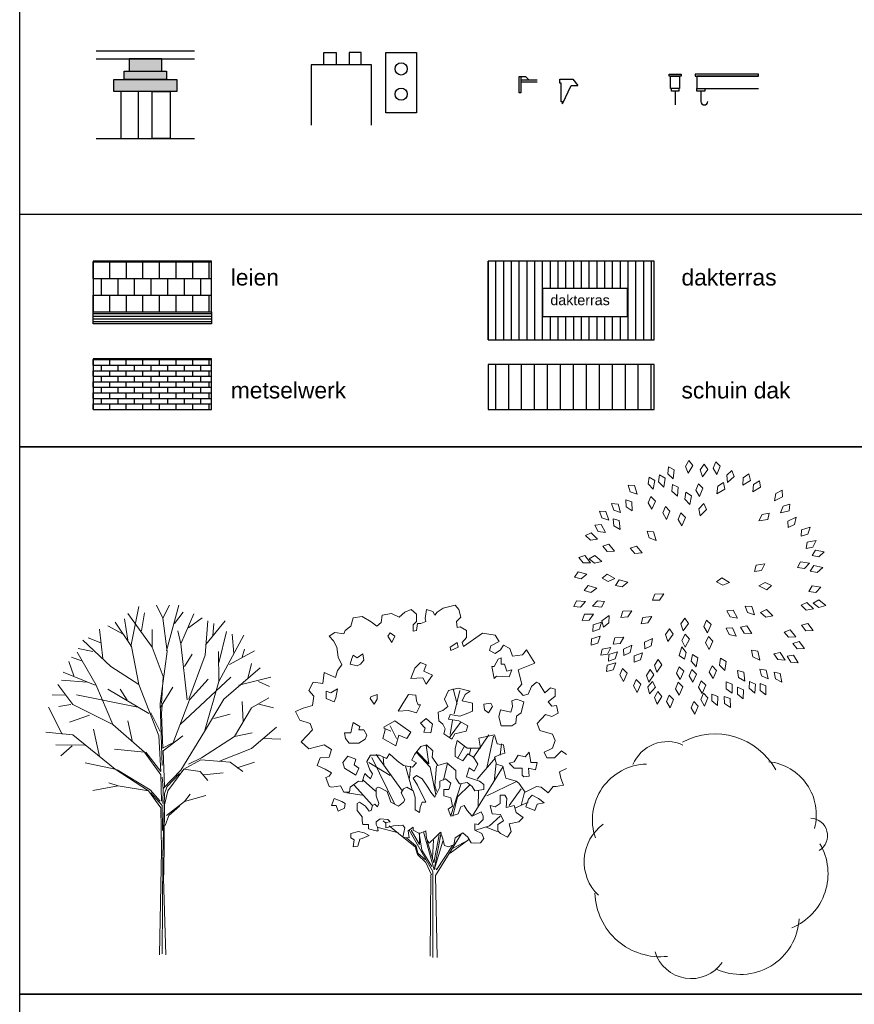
# Model space of a CAD drawing. Header units: millimetres. Extents: x 0 to 10560344, y -63228 to 177747.
# Tile 87 of 126: x 102467 to 112690, y -12358 to -303. Entities that reach past the tile are written whole.
import ezdxf

# ---------------------------------------------------------------- set-up
doc = ezdxf.new("R2010")
doc.units = ezdxf.units.MM
doc.linetypes.add('ACAD_ISO10W100', pattern=[18, 12, -3, 0, -3])
for name, color, linetype in [('00-aanzicht algemeen', 11, 'Continuous'), ('00-aanzicht algemeen dik', 1, 'Continuous'), ('00-arcering', 11, 'Continuous'), ('21-wanden - constructief', 2, 'Continuous'), ('23-vloeren en daken', 7, 'Continuous'), ('Z00-tekst', 11, 'Continuous')]:
    doc.layers.add(name, color=color, linetype=linetype)
doc.layers.add('00-hulplijnen', color=2, linetype='Continuous', plot=False)
doc.layers.add('Z00-kader', color=2, linetype='Continuous', plot=False)
doc.layers.add('008', color=8, linetype='Continuous', lineweight=9)
doc.styles.add('01_50', font='swiss.ttf', dxfattribs={"height": 110})
doc.styles.add('03_50', font='swiss.ttf', dxfattribs={"height": 200})

# ---------------------------------------------------------------- blocks, each defined once
blk = doc.blocks.new('*U247')
at = {"layer": '008'}
for p, q in [((-464, 4170), (-395, 4229)), ((-395, 4229), (-318, 4263)), ((-318, 4263), (-250, 4203)), ((-146, 4152), (-128, 4263)), ((-128, 4263), (-53, 4238)), ((-53, 4238), (-26, 4194)), ((-26, 4194), (0, 4229)), ((0, 4229), (77, 4280)), ((77, 4280), (222, 4315)), ((222, 4315), (266, 4263)), ((266, 4263), (292, 4170)), ((-1055, 4057), (-1029, 4161)), ((-1029, 4161), (-918, 4178)), ((-918, 4178), (-807, 4110)), ((-807, 4110), (-738, 4057)), ((-738, 4057), (-686, 4101)), ((-686, 4101), (-670, 4194)), ((-670, 4194), (-557, 4212)), ((-557, 4212), (-464, 4170)), ((-250, 4117), (-292, 4075)), ((-250, 4203), (-250, 4117)), ((-197, 4092), (-137, 4117)), ((-137, 4117), (-146, 4152)), ((292, 4170), (239, 4117)), ((239, 4117), (248, 4041)), ((-1321, 3937), (-1252, 3980)), ((-1252, 3980), (-1141, 3964)), ((-1141, 3964), (-1124, 4006)), ((-1124, 4006), (-1055, 4057)), ((-292, 4075), (-292, 3997)), ((-292, 3997), (-250, 4006)), ((-250, 4006), (-241, 4092)), ((-241, 4092), (-197, 4092)), ((248, 4041), (283, 4048)), ((283, 4048), (360, 4006)), ((360, 4006), (360, 3920)), ((-1270, 3878), (-1321, 3937)), ((-1226, 3800), (-1270, 3878)), ((-575, 3976), (-604, 3937)), ((-604, 3937), (-555, 3859)), ((-516, 3937), (-575, 3976)), ((-555, 3859), (-516, 3937)), ((219, 3839), (248, 3859)), ((248, 3859), (258, 3800)), ((360, 3920), (308, 3860)), ((308, 3860), (325, 3809)), ((325, 3809), (556, 3972)), ((556, 3972), (711, 3946)), ((762, 3870), (660, 3818)), ((711, 3946), (762, 3870)), ((-1210, 3680), (-1226, 3800)), ((160, 3800), (219, 3839)), ((170, 3761), (160, 3800)), ((258, 3800), (170, 3761)), ((660, 3818), (642, 3758)), ((642, 3758), (711, 3724)), ((711, 3724), (779, 3767)), ((779, 3767), (813, 3826)), ((813, 3826), (890, 3784)), ((890, 3784), (925, 3689)), ((1045, 3707), (1096, 3767)), ((1096, 3767), (1200, 3603)), ((-1166, 3586), (-1210, 3680)), ((-1045, 3663), (-1065, 3594)), ((-1026, 3702), (-1045, 3663)), ((-977, 3672), (-1026, 3702)), ((-908, 3721), (-977, 3672)), ((-937, 3594), (-898, 3643)), ((-898, 3643), (-908, 3721)), ((699, 3565), (748, 3653)), ((748, 3653), (787, 3672)), ((787, 3672), (787, 3594)), ((925, 3689), (1045, 3707)), ((-1243, 3431), (-1219, 3517)), ((-1219, 3517), (-1166, 3586)), ((-1065, 3594), (-977, 3574)), ((-977, 3574), (-937, 3594)), ((-320, 3418), (-271, 3545)), ((-271, 3545), (-202, 3614)), ((-202, 3614), (-134, 3584)), ((-134, 3584), (-163, 3506)), ((-163, 3506), (-55, 3457)), ((699, 3418), (670, 3565)), ((670, 3565), (699, 3565)), ((787, 3594), (826, 3594)), ((826, 3594), (856, 3506)), ((856, 3506), (915, 3525)), ((915, 3525), (885, 3437)), ((1200, 3603), (995, 3524)), ((995, 3524), (1038, 3346)), ((-1398, 3355), (-1381, 3492)), ((-1381, 3492), (-1243, 3431)), ((-173, 3427), (-320, 3418)), ((-134, 3349), (-173, 3427)), ((-55, 3457), (-134, 3349)), ((728, 3447), (699, 3418)), ((885, 3437), (728, 3447)), ((-1570, 3269), (-1518, 3371)), ((-1509, 3200), (-1570, 3269)), ((-1518, 3371), (-1398, 3355)), ((-1359, 3173), (-1359, 3261)), ((-1359, 3261), (-1300, 3241)), ((-1300, 3241), (-1221, 3290)), ((-1221, 3290), (-1241, 3182)), ((91, 3163), (140, 3271)), ((140, 3271), (258, 3300)), ((248, 3104), (199, 3290)), ((209, 2986), (278, 3271)), ((258, 3300), (405, 3261)), ((405, 3261), (346, 3222)), ((1038, 3346), (985, 3286)), ((985, 3286), (1054, 3209)), ((1115, 3225), (1157, 3320)), ((1157, 3320), (1217, 3371)), ((1217, 3371), (1252, 3355)), ((1252, 3355), (1321, 3242)), ((1321, 3242), (1389, 3302)), ((1389, 3302), (1449, 3286)), ((1449, 3286), (1449, 3200)), ((-1526, 3088), (-1509, 3200)), ((-1261, 3133), (-1359, 3173)), ((-1241, 3182), (-1261, 3133)), ((-810, 3192), (-820, 3173)), ((-820, 3173), (-771, 3104)), ((-732, 3222), (-810, 3192)), ((-771, 3104), (-732, 3163)), ((-732, 3163), (-732, 3222)), ((-477, 3016), (-398, 3143)), ((-398, 3143), (-349, 3222)), ((-349, 3222), (-261, 3212)), ((-261, 3212), (-251, 3143)), ((-251, 3143), (-232, 3094)), ((131, 3075), (91, 3163)), ((346, 3222), (307, 3143)), ((307, 3143), (434, 3114)), ((915, 3143), (973, 3163)), ((924, 3075), (915, 3143)), ((973, 3163), (1062, 3133)), ((1054, 3209), (1115, 3225)), ((1449, 3200), (1363, 3132)), ((-1732, 3012), (-1639, 3054)), ((-1639, 3054), (-1526, 3088)), ((-349, 3026), (-477, 3016)), ((-251, 2996), (-349, 3026)), ((-202, 3094), (-251, 2996)), ((-232, 3094), (-202, 3094)), ((13, 3006), (72, 3026)), ((72, 3026), (131, 3075)), ((434, 3016), (356, 2986)), ((434, 3114), (434, 3016)), ((572, 3104), (660, 3114)), ((581, 3035), (572, 3104)), ((630, 2996), (581, 3035)), ((679, 3075), (630, 2996)), ((660, 3114), (679, 3075)), ((758, 2947), (777, 3035)), ((777, 3035), (905, 3006)), ((905, 3006), (924, 3075)), ((1062, 3133), (1032, 2996)), ((1363, 3132), (1405, 3080)), ((1405, 3080), (1465, 3088)), ((1465, 3088), (1483, 2994)), ((-1681, 2908), (-1732, 3012)), ((-1553, 2866), (-1681, 2908)), ((-516, 2898), (-653, 2820)), ((-320, 2761), (-516, 2898)), ((-134, 2927), (-202, 2869)), ((-55, 2859), (-134, 2927)), ((23, 2898), (13, 3006)), ((72, 2859), (23, 2898)), ((160, 2977), (140, 2918)), ((140, 2918), (268, 2898)), ((278, 2957), (160, 2977)), ((160, 2731), (189, 2908)), ((268, 2898), (376, 2839)), ((356, 2986), (278, 2957)), ((787, 2839), (758, 2947)), ((973, 2957), (964, 2869)), ((1032, 2996), (973, 2957)), ((1328, 2977), (1226, 2866)), ((1405, 2950), (1328, 2977)), ((1483, 2994), (1405, 2950)), ((-1664, 2642), (-1526, 2788)), ((-1526, 2788), (-1553, 2866)), ((-1055, 2751), (-1045, 2810)), ((-1045, 2810), (-1026, 2878)), ((-1026, 2878), (-947, 2829)), ((-947, 2829), (-957, 2790)), ((-957, 2790), (-898, 2790)), ((-898, 2790), (-859, 2722)), ((-634, 2790), (-663, 2682)), ((-653, 2820), (-634, 2790)), ((-565, 2771), (-653, 2810)), ((-496, 2682), (-575, 2839)), ((-202, 2869), (-144, 2810)), ((-144, 2810), (-163, 2761)), ((-75, 2751), (-55, 2859)), ((101, 2800), (72, 2859)), ((82, 2741), (101, 2800)), ((150, 2692), (287, 2878)), ((376, 2839), (356, 2771)), ((915, 2839), (787, 2839)), ((964, 2869), (915, 2839)), ((1226, 2866), (1259, 2780)), ((1259, 2780), (1414, 2737)), ((-1123, 2682), (-1133, 2751)), ((-1133, 2751), (-1055, 2751)), ((-1075, 2624), (-1123, 2682)), ((-879, 2673), (-957, 2624)), ((-859, 2722), (-879, 2673)), ((-663, 2682), (-506, 2594)), ((-506, 2594), (-467, 2722)), ((-467, 2722), (-369, 2682)), ((-369, 2682), (-320, 2761)), ((-163, 2761), (-75, 2751)), ((180, 2673), (82, 2741)), ((219, 2741), (180, 2673)), ((356, 2771), (219, 2741)), ((248, 2660), (222, 2556)), ((368, 2565), (248, 2660)), ((444, 2447), (635, 2729)), ((703, 2729), (514, 2685)), ((514, 2685), (531, 2565)), ((611, 2323), (692, 2711)), ((737, 2616), (703, 2729)), ((1414, 2737), (1449, 2660)), ((1449, 2660), (1414, 2565)), ((-1570, 2556), (-1664, 2642)), ((-1381, 2607), (-1570, 2556)), ((-1294, 2548), (-1381, 2607)), ((-1321, 2454), (-1294, 2548)), ((-957, 2624), (-1075, 2624)), ((-197, 2583), (-274, 2488)), ((-128, 2607), (-197, 2583)), ((-102, 2371), (-134, 2600)), ((-53, 2530), (-128, 2607)), ((222, 2556), (222, 2461)), ((249, 2437), (335, 2589)), ((531, 2565), (368, 2565)), ((396, 2486), (414, 2564)), ((814, 2607), (737, 2616)), ((775, 2477), (789, 2619)), ((832, 2505), (814, 2607)), ((1381, 2548), (1312, 2514)), ((1414, 2565), (1381, 2548)), ((-1467, 2350), (-1433, 2445)), ((-1433, 2445), (-1321, 2454)), ((-1153, 2388), (-1094, 2467)), ((-1094, 2467), (-996, 2428)), ((-996, 2428), (-1016, 2359)), ((-814, 2479), (-858, 2402)), ((-703, 2479), (-814, 2479)), ((-517, 1873), (-797, 2451)), ((-422, 2039), (-747, 2486)), ((-617, 2437), (-703, 2479)), ((-652, 2359), (-659, 2460)), ((-584, 2496), (-617, 2437)), ((-489, 2410), (-584, 2496)), ((-274, 2488), (-309, 2419)), ((-309, 2419), (-250, 2385)), ((-85, 2331), (-252, 2513)), ((-244, 2521), (-102, 2371)), ((-60, 2454), (-53, 2530)), ((9, 2350), (-60, 2454)), ((222, 2461), (317, 2410)), ((317, 2410), (377, 2496)), ((377, 2496), (445, 2454)), ((445, 2454), (498, 2368)), ((493, 2185), (718, 2447)), ((703, 2454), (772, 2488)), ((728, 2368), (703, 2454)), ((772, 2488), (832, 2505)), ((944, 2398), (993, 2477)), ((993, 2477), (1081, 2457)), ((1081, 2457), (1130, 2516)), ((1130, 2516), (1150, 2388)), ((1312, 2514), (1345, 2445)), ((1345, 2445), (1440, 2445)), ((1440, 2445), (1526, 2530)), ((1526, 2530), (1586, 2488)), ((-1372, 2308), (-1467, 2350)), ((-1294, 2264), (-1372, 2308)), ((-1133, 2320), (-1153, 2388)), ((-996, 2232), (-1133, 2320)), ((-1016, 2359), (-957, 2320)), ((-957, 2320), (-996, 2232)), ((-858, 2402), (-823, 2299)), ((-574, 2231), (-836, 2390)), ((-823, 2299), (-789, 2248)), ((-412, 2350), (-489, 2410)), ((-301, 2333), (-412, 2350)), ((-306, 2055), (-385, 2342)), ((-336, 2196), (-323, 2344)), ((-250, 2385), (-301, 2333)), ((-15, 1991), (-85, 2331)), ((-6, 2349), (-28, 2107)), ((120, 2385), (9, 2350)), ((79, 2172), (127, 2380)), ((231, 2291), (120, 2385)), ((231, 2196), (231, 2291)), ((394, 2324), (360, 2213)), ((454, 2282), (394, 2324)), ((435, 1736), (810, 2340)), ((498, 2368), (454, 2282)), ((700, 2155), (724, 2380)), ((806, 2342), (728, 2368)), ((841, 2196), (806, 2342)), ((885, 2379), (944, 2398)), ((944, 2320), (885, 2379)), ((1042, 2320), (944, 2320)), ((1042, 2232), (1042, 2320)), ((1208, 2300), (1120, 2320)), ((1120, 2320), (1130, 2222)), ((1150, 2388), (1228, 2388)), ((1228, 2388), (1208, 2300)), ((1586, 2317), (1500, 2273)), ((-1363, 2204), (-1321, 2222)), ((-1321, 2094), (-1363, 2204)), ((-1321, 2222), (-1294, 2264)), ((-883, 2255), (-918, 2153)), ((-752, 2038), (-905, 2173)), ((-858, 2231), (-883, 2255)), ((-814, 2187), (-858, 2231)), ((-789, 2248), (-814, 2187)), ((-292, 2196), (-250, 2231)), ((-241, 2111), (-292, 2196)), ((-250, 2231), (-181, 2187)), ((-181, 2187), (-112, 2085)), ((34, 2162), (102, 2187)), ((102, 2187), (171, 2136)), ((274, 2127), (231, 2196)), ((360, 2213), (522, 2162)), ((969, 2162), (841, 2196)), ((1062, 2212), (1042, 2232)), ((1130, 2222), (1062, 2212)), ((1500, 2273), (1518, 2196)), ((1518, 2196), (1551, 2111)), ((-1287, 2085), (-1321, 2094)), ((-1184, 2102), (-1287, 2085)), ((-1141, 2025), (-1184, 2102)), ((-1064, 2085), (-1073, 2025)), ((-960, 2162), (-1064, 2085)), ((-789, 1861), (-1013, 2111)), ((-918, 2153), (-960, 2162)), ((-918, 2153), (-918, 2153)), ((-746, 2076), (-712, 2085)), ((-746, 1981), (-746, 2076)), ((-712, 2085), (-609, 2034)), ((-438, 2016), (-412, 2067)), ((-412, 2067), (-369, 2085)), ((-369, 2085), (-292, 2042)), ((-137, 1905), (-241, 2111)), ((-112, 2085), (-77, 2025)), ((-28, 2107), (-6, 2037)), ((-26, 1965), (34, 2085)), ((34, 2085), (34, 2162)), ((146, 2058), (85, 2058)), ((85, 2058), (85, 1981)), ((171, 2136), (146, 2058)), ((171, 1739), (295, 2133)), ((250, 1969), (400, 2115)), ((368, 2145), (274, 2127)), ((429, 2094), (368, 2145)), ((463, 2042), (429, 2094)), ((574, 2058), (463, 2042)), ((522, 2162), (574, 2118)), ((574, 2118), (574, 2058)), ((609, 1981), (965, 2153)), ((883, 1861), (1029, 2067)), ((1003, 2136), (969, 2162)), ((1080, 2025), (1003, 2136)), ((1003, 2136), (1003, 2136)), ((1217, 2094), (1080, 2025)), ((1277, 2085), (1217, 2094)), ((1363, 2016), (1277, 2085)), ((1423, 2094), (1363, 2016)), ((1458, 2094), (1423, 2094)), ((1551, 2111), (1458, 2094)), ((-1261, 1948), (-1294, 1861)), ((-1166, 1912), (-1261, 1948)), ((-1073, 2025), (-1141, 2025)), ((-918, 1990), (-1106, 2016)), ((-712, 1888), (-746, 1981)), ((-609, 2034), (-566, 1905)), ((-395, 1930), (-438, 2016)), ((-412, 1905), (-395, 1930)), ((-292, 2042), (-266, 1965)), ((-266, 1965), (-266, 1870)), ((-77, 2025), (-26, 1965)), ((85, 1981), (171, 1956)), ((171, 1956), (188, 1853)), ((193, 1731), (250, 1969)), ((502, 1842), (506, 2041)), ((832, 1990), (772, 1990)), ((772, 1990), (772, 1888)), ((857, 1948), (832, 1990)), ((848, 1837), (857, 1948)), ((1029, 1861), (1071, 2025)), ((1122, 1939), (1089, 1844)), ((1166, 1990), (1122, 1939)), ((1243, 1948), (1166, 1990)), ((1312, 1896), (1243, 1948)), ((-1294, 1861), (-1235, 1861)), ((-1235, 1861), (-1210, 1793)), ((-1210, 1793), (-1132, 1828)), ((-1124, 1888), (-1166, 1912)), ((-1132, 1828), (-1124, 1888)), ((-978, 1888), (-951, 1905)), ((-978, 1802), (-978, 1888)), ((-951, 1905), (-876, 1853)), ((-876, 1853), (-832, 1793)), ((-807, 1802), (-789, 1861)), ((-789, 1861), (-763, 1879)), ((-763, 1879), (-730, 1844)), ((-730, 1844), (-712, 1888)), ((-566, 1905), (-471, 1853)), ((-471, 1853), (-412, 1905)), ((-266, 1870), (-266, 1810)), ((-266, 1810), (-215, 1775)), ((-215, 1775), (-206, 1837)), ((-206, 1837), (-181, 1905)), ((-181, 1905), (-137, 1905)), ((188, 1853), (137, 1819)), ((137, 1819), (171, 1733)), ((257, 1759), (292, 1844)), ((292, 1844), (334, 1861)), ((334, 1861), (368, 1802)), ((711, 1844), (651, 1861)), ((651, 1861), (677, 1759)), ((772, 1888), (711, 1844)), ((943, 1861), (848, 1837)), ((969, 1775), (943, 1861)), ((951, 1828), (1115, 1905)), ((1089, 1844), (1200, 1802)), ((1200, 1802), (1226, 1879)), ((1226, 1879), (1312, 1896)), ((-918, 1724), (-978, 1802)), ((-918, 1673), (-918, 1724)), ((-832, 1793), (-807, 1802)), ((-695, 1699), (-746, 1664)), ((-601, 1691), (-695, 1699)), ((-575, 1664), (-601, 1691)), ((171, 1733), (257, 1759)), ((368, 1802), (429, 1733)), ((429, 1733), (540, 1784)), ((566, 1691), (505, 1631)), ((540, 1784), (566, 1733)), ((566, 1733), (566, 1691)), ((642, 1612), (772, 1733)), ((677, 1759), (779, 1750)), ((779, 1750), (814, 1673)), ((1054, 1715), (969, 1775)), ((1003, 1664), (1054, 1715)), ((-909, 1631), (-918, 1673)), ((-841, 1631), (-909, 1631)), ((-841, 1578), (-841, 1631)), ((-746, 1553), (-841, 1578)), ((-746, 1664), (-746, 1631)), ((-746, 1631), (-730, 1596)), ((-730, 1596), (-721, 1553)), ((-471, 1527), (-722, 1593)), ((-631, 1649), (-661, 1673)), ((-626, 1656), (-575, 1664)), ((-626, 1587), (-626, 1656)), ((-533, 1613), (-626, 1587)), ((-447, 1501), (-586, 1613)), ((-420, 1622), (-533, 1613)), ((-395, 1587), (-420, 1622)), ((-420, 1476), (-395, 1587)), ((-292, 1596), (-352, 1553)), ((-292, 1562), (-292, 1596)), ((505, 1631), (463, 1638)), ((463, 1638), (463, 1562)), ((476, 1559), (642, 1612)), ((600, 1596), (737, 1545)), ((814, 1673), (746, 1631)), ((746, 1631), (746, 1553)), ((883, 1638), (1003, 1664)), ((909, 1545), (883, 1638)), ((-960, 1545), (-1055, 1518)), ((-1055, 1518), (-1055, 1467)), ((-1055, 1467), (-1013, 1441)), ((-969, 1364), (-944, 1450)), ((-892, 1527), (-960, 1545)), ((-944, 1450), (-918, 1458)), ((-918, 1458), (-832, 1493)), ((-832, 1493), (-892, 1527)), ((-721, 1553), (-746, 1553)), ((-266, 1356), (-447, 1501)), ((-343, 1467), (-420, 1476)), ((-257, 1365), (-375, 1466)), ((-352, 1553), (-343, 1467)), ((-53, 1056), (-340, 1562)), ((-318, 1562), (-213, 1383)), ((-215, 1518), (-292, 1562)), ((-217, 1518), (-187, 1315)), ((-137, 1553), (-215, 1518)), ((-213, 1383), (-213, 1527)), ((-36, 1074), (-164, 1539)), ((-128, 1458), (-137, 1553)), ((-95, 1399), (-128, 1458)), ((-18, 1476), (-95, 1399)), ((25, 1505), (-41, 1162)), ((-36, 1074), (50, 1532)), ((42, 1536), (-18, 1476)), ((-18, 1004), (296, 1511)), ((69, 1467), (42, 1536)), ((93, 1372), (69, 1467)), ((222, 1467), (206, 1381)), ((317, 1527), (222, 1467)), ((377, 1476), (317, 1527)), ((420, 1407), (377, 1476)), ((463, 1562), (549, 1518)), ((574, 1458), (531, 1407)), ((549, 1518), (574, 1458)), ((746, 1553), (779, 1518)), ((779, 1518), (865, 1476)), ((865, 1476), (909, 1545)), ((-1013, 1441), (-1029, 1356)), ((-1029, 1356), (-969, 1364)), ((-241, 1261), (-266, 1356)), ((-235, 1280), (-257, 1365)), ((-41, 1162), (-120, 1431)), ((-54, 1219), (-45, 1439)), ((-36, 1074), (73, 1425)), ((-6, 1074), (188, 1374)), ((137, 1356), (93, 1372)), ((206, 1381), (137, 1356)), ((162, 1279), (391, 1444)), ((197, 1339), (382, 1439)), ((454, 1399), (420, 1407)), ((531, 1407), (454, 1399)), ((-137, 1166), (-241, 1261)), ((-142, 1197), (-235, 1280)), ((-187, 1315), (-63, 1114)), ((-69, 1013), (-137, 1166)), ((-15, 1092), (-6, 1074)), ((-86, 18), (-77, 1013)), ((-53, 0), (-53, 1056)), ((0, 0), (-18, 1004))]:
    blk.add_line(p, q, dxfattribs=at)
blk = doc.blocks.new('*U244')
at = {"layer": '008'}
for p, q in [((-429, 3776), (-329, 4266)), ((-38, 4121), (-115, 4281)), ((-38, 4121), (46, 4281)), ((8, 3722), (161, 4281)), ((-467, 3853), (-505, 4113)), ((-169, 3768), (-467, 4182)), ((-299, 3968), (-260, 4190)), ((15, 3715), (-38, 4121)), ((107, 4059), (214, 4197)), ((184, 3807), (344, 4174)), ((276, 4006), (444, 4128)), ((-773, 3631), (-812, 3990)), ((-521, 3929), (-712, 4029)), ((-421, 3776), (-620, 4075)), ((-169, 3768), (-169, 3983)), ((482, 3669), (513, 4090)), ((490, 3799), (727, 4090)), ((574, 3906), (589, 4059)), ((-796, 3822), (-950, 3883)), ((184, 3807), (145, 3968)), ((651, 3577), (743, 3960)), ((651, 3347), (957, 3914)), ((834, 3692), (812, 3929)), ((-896, 3715), (-1072, 3753)), ((-674, 3531), (-1018, 3853)), ((-329, 3309), (-421, 3776)), ((-31, 3408), (-169, 3768)), ((260, 3125), (184, 3807)), ((934, 3646), (965, 3745)), ((-1034, 3600), (-1156, 3646)), ((-857, 3309), (-1087, 3707)), ((-69, 3079), (15, 3715)), ((230, 3531), (322, 3684)), ((283, 3133), (482, 3669)), ((651, 3347), (643, 3715)), ((781, 3554), (1087, 3722)), ((-1126, 3416), (-1187, 3592)), ((-329, 3309), (-674, 3531)), ((712, 3133), (1156, 3516)), ((1003, 3385), (1049, 3569)), ((-865, 3301), (-1256, 3462)), ((-54, 3079), (-31, 3401)), ((176, 2819), (796, 3401)), ((291, 3125), (520, 3378)), ((896, 3301), (1286, 3401)), ((-1141, 3064), (-1324, 3309)), ((-965, 3340), (-1279, 3362)), ((-651, 2819), (-857, 3309)), ((-207, 2956), (-712, 3255)), ((-475, 3117), (-559, 3255)), ((-84, 2681), (-329, 3309)), ((-69, 3025), (84, 3278)), ((475, 2734), (651, 3347)), ((1133, 3347), (1271, 3286)), ((-1240, 3179), (-1393, 3186)), ((-345, 3033), (-1095, 3186)), ((1049, 3025), (1263, 3148)), ((-1271, 2704), (-1439, 3033)), ((-1164, 3064), (-1309, 3041)), ((-651, 2819), (-1141, 3064)), ((-46, 2321), (-69, 3079)), ((-54, 2956), (-46, 3056)), ((84, 2589), (291, 3125)), ((475, 2734), (712, 3133)), ((842, 2673), (1049, 3025)), ((948, 2854), (934, 3102)), ((1141, 3071), (1317, 3025)), ((-934, 2934), (-1179, 2849)), ((-69, 2734), (-184, 2964)), ((-38, 2528), (-54, 2956)), ((589, 2895), (789, 2949)), ((-260, 2482), (-651, 2819)), ((-414, 2627), (-467, 2865)), ((1049, 2528), (1355, 2788)), ((-1141, 2696), (-1470, 2727)), ((-620, 2275), (-1141, 2696)), ((-812, 2428), (-888, 2765)), ((-61, 2244), (-84, 2681)), ((-31, 2497), (207, 2681)), ((184, 2260), (475, 2734)), ((436, 2413), (842, 2673)), ((842, 2673), (1056, 2719)), ((-995, 2566), (-1348, 2574)), ((-1148, 2558), (-1286, 2436)), ((-31, 2535), (84, 2597)), ((1187, 2650), (1409, 2642)), ((-260, 2482), (-628, 2520)), ((-61, 2206), (-260, 2482)), ((-245, 2482), (-61, 2244)), ((-15, 2060), (-31, 2497)), ((276, 2336), (436, 2413)), ((658, 2374), (1049, 2528)), ((-620, 2275), (-988, 2351)), ((222, 2275), (429, 2390)), ((429, 2390), (789, 2359)), ((789, 2359), (942, 2244)), ((873, 2290), (1087, 2359)), ((-214, 2007), (-620, 2275)), ((-192, 2022), (-597, 2267)), ((-54, 1884), (-61, 2206)), ((-31, 2037), (-46, 2175)), ((-31, 2037), (184, 2260)), ((15, 2060), (168, 2221)), ((23, 2007), (222, 2275)), ((222, 2275), (421, 2244)), ((421, 2244), (513, 2137)), ((467, 2206), (704, 2229)), ((-582, 2068), (-896, 2014)), ((-582, 2068), (-697, 2106)), ((-214, 2007), (-582, 2068)), ((-15, 1976), (15, 2060)), ((-61, 1800), (-214, 2007)), ((-69, 1884), (-192, 2022)), ((-46, 1831), (-184, 1984)), ((-37, 1855), (-33, 2034)), ((-37, 1212), (-15, 1976)), ((-15, 1838), (23, 2007)), ((230, 1877), (298, 1969)), ((230, 1877), (490, 1953)), ((-40, 1523), (-47, 1831)), ((-23, 981), (-15, 1838)), ((8, 1708), (230, 1877)), ((38, 1708), (168, 1823)), ((-54, 1279), (-61, 1800)), ((-8, 1585), (38, 1708)), ((-77, 0), (-54, 1279)), ((-46, 15), (-38, 1203)), ((-38, 1203), (0, 0))]:
    blk.add_line(p, q, dxfattribs=at)
blk = doc.blocks.new('*U243')
at = {"layer": '008'}
for p, q in [((-62, 1451), (-106, 1379)), ((-15, 1388), (-62, 1451)), ((-314, 1374), (-323, 1289)), ((-244, 1337), (-314, 1374)), ((-257, 1227), (-244, 1337)), ((-106, 1379), (-73, 1294)), ((-73, 1294), (-15, 1388)), ((123, 1406), (75, 1335)), ((75, 1335), (104, 1250)), ((104, 1250), (167, 1340)), ((167, 1340), (123, 1406)), ((266, 1436), (233, 1358)), ((233, 1358), (278, 1279)), ((322, 1380), (266, 1436)), ((278, 1279), (322, 1380)), ((463, 1328), (401, 1270)), ((491, 1254), (463, 1328)), ((-549, 1249), (-562, 1165)), ((-481, 1208), (-549, 1249)), ((-499, 1100), (-481, 1208)), ((-424, 1274), (-435, 1189)), ((-355, 1235), (-424, 1274)), ((-371, 1126), (-355, 1235)), ((-323, 1289), (-257, 1227)), ((401, 1270), (410, 1180)), ((410, 1180), (491, 1254)), ((603, 1238), (598, 1148)), ((598, 1148), (690, 1208)), ((673, 1286), (603, 1238)), ((690, 1208), (673, 1286)), ((-807, 1150), (-782, 1068)), ((-728, 1143), (-807, 1150)), ((-698, 1037), (-728, 1143)), ((-562, 1165), (-499, 1100)), ((-435, 1189), (-371, 1126)), ((-264, 1159), (-270, 1074)), ((-193, 1125), (-264, 1159)), ((-202, 1015), (-193, 1125)), ((53, 1167), (20, 1089)), ((20, 1089), (65, 1011)), ((109, 1112), (53, 1167)), ((65, 1011), (109, 1112)), ((290, 1135), (281, 1045)), ((281, 1045), (376, 1102)), ((362, 1180), (290, 1135)), ((376, 1102), (362, 1180)), ((730, 1157), (721, 1067)), ((721, 1067), (815, 1123)), ((802, 1201), (730, 1157)), ((815, 1123), (802, 1201)), ((1078, 1086), (1001, 1048)), ((1083, 1007), (1078, 1086)), ((-835, 969), (-831, 884)), ((-761, 943), (-835, 969)), ((-782, 1068), (-698, 1037)), ((-530, 1011), (-563, 932)), ((-474, 955), (-530, 1011)), ((-270, 1074), (-202, 1015)), ((-99, 1062), (-114, 978)), ((-114, 978), (-53, 912)), ((-32, 1020), (-99, 1062)), ((-53, 912), (-32, 1020)), ((1001, 1048), (984, 959)), ((984, 959), (1083, 1007)), ((-1010, 925), (-984, 843)), ((-931, 918), (-1010, 925)), ((-899, 813), (-931, 918)), ((-831, 884), (-757, 833)), ((-757, 833), (-761, 943)), ((-563, 932), (-518, 854)), ((-518, 854), (-474, 955)), ((-351, 887), (-384, 809)), ((-295, 831), (-351, 887)), ((119, 923), (60, 861)), ((60, 861), (75, 772)), ((75, 772), (152, 851)), ((152, 851), (119, 923)), ((1093, 893), (1059, 809)), ((1175, 915), (1093, 893)), ((1165, 836), (1175, 915)), ((-1159, 829), (-1131, 748)), ((-1080, 825), (-1159, 829)), ((-1131, 748), (-1045, 721)), ((-1045, 721), (-1080, 825)), ((-992, 738), (-983, 653)), ((-916, 716), (-992, 738)), ((-984, 843), (-899, 813)), ((-384, 809), (-339, 730)), ((-339, 730), (-295, 831)), ((-160, 809), (-194, 730)), ((-194, 730), (-149, 652)), ((-105, 753), (-160, 809)), ((-149, 652), (-105, 753)), ((836, 791), (794, 711)), ((794, 711), (902, 728)), ((920, 805), (836, 791)), ((902, 728), (920, 805)), ((1059, 809), (1165, 836)), ((1249, 756), (1149, 710)), ((1230, 668), (1249, 756)), ((-1136, 667), (-1214, 658)), ((-1214, 658), (-1173, 583)), ((-1083, 570), (-1136, 667)), ((-983, 653), (-906, 606)), ((-906, 606), (-916, 716)), ((1149, 710), (1153, 631)), ((1153, 631), (1230, 668)), ((1423, 636), (1318, 602)), ((1394, 551), (1423, 636)), ((-1259, 566), (-1331, 534)), ((-1331, 534), (-1270, 475)), ((-1270, 475), (-1181, 488)), ((-1181, 488), (-1259, 566)), ((-1173, 583), (-1083, 570)), ((-575, 585), (-550, 503)), ((-496, 578), (-575, 585)), ((-550, 503), (-465, 472)), ((-465, 472), (-496, 578)), ((1318, 602), (1314, 523)), ((1314, 523), (1394, 551)), ((-1043, 426), (-1118, 402)), ((-1118, 402), (-1064, 336)), ((-974, 341), (-1043, 426)), ((-706, 404), (-781, 379)), ((-781, 379), (-725, 314)), ((-635, 321), (-706, 404)), ((1387, 452), (1373, 374)), ((1373, 374), (1456, 391)), ((1495, 473), (1387, 452)), ((1456, 391), (1495, 473)), ((-1336, 287), (-1411, 264)), ((-1411, 264), (-1358, 198)), ((-1268, 200), (-1336, 287)), ((-1214, 286), (-1284, 249)), ((-1284, 249), (-1218, 195)), ((-1130, 216), (-1214, 286)), ((-1064, 336), (-974, 341)), ((-725, 314), (-635, 321)), ((1487, 353), (1445, 286)), ((1445, 286), (1529, 271)), ((1595, 332), (1487, 353)), ((1529, 271), (1595, 332)), ((-1358, 198), (-1268, 200)), ((-1218, 195), (-1130, 216)), ((760, 169), (741, 93)), ((869, 184), (760, 169)), ((825, 105), (869, 184)), ((1304, 209), (1266, 140)), ((1266, 140), (1351, 130)), ((1413, 196), (1304, 209)), ((1351, 130), (1413, 196)), ((1468, 164), (1424, 98)), ((1576, 140), (1468, 164)), ((1508, 80), (1576, 140)), ((-1420, 87), (-1466, 22)), ((-1466, 22), (-1383, 3)), ((-1313, 61), (-1420, 87)), ((-1383, 3), (-1313, 61)), ((-1064, 60), (-1126, 12)), ((-1126, 12), (-1052, -31)), ((-969, 5), (-1064, 60)), ((-1052, -31), (-969, 5)), ((339, 14), (277, -35)), ((434, -41), (339, 14)), ((741, 93), (825, 105)), ((1424, 98), (1508, 80)), ((-1296, -80), (-1346, -141)), ((-1191, -113), (-1296, -80)), ((-1264, -166), (-1191, -113)), ((-918, -12), (-963, -78)), ((-963, -78), (-880, -96)), ((-811, -37), (-918, -12)), ((-880, -96), (-811, -37)), ((277, -35), (351, -77)), ((351, -77), (434, -41)), ((873, -43), (793, -85)), ((793, -85), (892, -133)), ((950, -79), (873, -43)), ((892, -133), (950, -79)), ((1446, -85), (1407, -153)), ((1555, -100), (1446, -85)), ((1491, -164), (1555, -100)), ((-1346, -141), (-1264, -166)), ((-479, -184), (-507, -258)), ((-369, -183), (-479, -184)), ((-422, -257), (-369, -183)), ((1407, -153), (1491, -164)), ((-1438, -266), (-1474, -336)), ((-1474, -336), (-1389, -344)), ((-1329, -276), (-1438, -266)), ((-1389, -344), (-1329, -276)), ((-1182, -266), (-1244, -331)), ((-1244, -331), (-1135, -345)), ((-1097, -275), (-1182, -266)), ((-1135, -345), (-1097, -275)), ((-507, -258), (-422, -257)), ((627, -332), (655, -412)), ((706, -335), (627, -332)), ((741, -440), (706, -335)), ((1383, -288), (1311, -321)), ((1311, -321), (1373, -380)), ((1462, -365), (1383, -288)), ((1529, -255), (1461, -295)), ((1461, -295), (1529, -347)), ((1616, -323), (1529, -255)), ((1529, -347), (1616, -323)), ((-1342, -432), (-1370, -506)), ((-1232, -432), (-1342, -432)), ((-1285, -505), (-1232, -432)), ((-1040, -447), (-1130, -511)), ((-1042, -537), (-1040, -447)), ((-872, -395), (-897, -470)), ((-897, -470), (-812, -465)), ((-762, -389), (-872, -395)), ((-812, -465), (-762, -389)), ((-629, -470), (-649, -547)), ((-519, -458), (-629, -470)), ((-565, -536), (-519, -458)), ((-112, -479), (-161, -549)), ((-69, -545), (-112, -479)), ((480, -380), (402, -388)), ((402, -388), (441, -463)), ((441, -463), (531, -478)), ((531, -478), (480, -380)), ((655, -412), (741, -440)), ((887, -374), (816, -408)), ((816, -408), (878, -466)), ((878, -466), (967, -450)), ((967, -450), (887, -374)), ((1373, -380), (1462, -365)), ((-1370, -506), (-1285, -505)), ((-1237, -563), (-1241, -642)), ((-1132, -529), (-1237, -563)), ((-1160, -615), (-1132, -529)), ((-1130, -511), (-1111, -588)), ((-1111, -588), (-1042, -537)), ((-649, -547), (-565, -536)), ((-161, -549), (-133, -635)), ((-133, -635), (-69, -545)), ((153, -503), (120, -581)), ((120, -581), (165, -659)), ((209, -558), (153, -503)), ((165, -659), (209, -558)), ((473, -597), (395, -601)), ((395, -601), (430, -678)), ((518, -698), (473, -597)), ((646, -574), (569, -590)), ((569, -590), (616, -661)), ((707, -666), (646, -574)), ((1392, -544), (1317, -567)), ((1317, -567), (1370, -633)), ((1461, -630), (1392, -544)), ((-1151, -700), (-1256, -733)), ((-1241, -642), (-1160, -615)), ((-1180, -785), (-1151, -700)), ((-969, -722), (-991, -798)), ((-859, -712), (-969, -722)), ((-906, -790), (-859, -712)), ((-300, -609), (-349, -678)), ((-349, -678), (-322, -764)), ((-322, -764), (-257, -675)), ((-257, -675), (-300, -609)), ((-110, -676), (-148, -753)), ((-57, -736), (-110, -676)), ((176, -705), (142, -783)), ((232, -760), (176, -705)), ((430, -678), (518, -698)), ((616, -661), (707, -666)), ((1178, -624), (1103, -649)), ((1103, -649), (1158, -714)), ((1158, -714), (1248, -709)), ((1248, -709), (1178, -624)), ((1370, -633), (1461, -630)), ((-1256, -733), (-1261, -812)), ((-1261, -812), (-1180, -785)), ((-1018, -838), (-1127, -857)), ((-1059, -919), (-1018, -838)), ((-991, -798), (-906, -790)), ((-762, -812), (-862, -857)), ((-781, -900), (-762, -812)), ((-507, -729), (-607, -775)), ((-607, -775), (-603, -854)), ((-603, -854), (-525, -818)), ((-525, -818), (-507, -729)), ((-151, -829), (-181, -935)), ((-96, -901), (-151, -829)), ((-148, -753), (-107, -834)), ((-107, -834), (-57, -736)), ((142, -783), (187, -861)), ((187, -861), (232, -760)), ((1286, -766), (1210, -790)), ((1210, -790), (1265, -855)), ((1355, -851), (1286, -766)), ((-1127, -857), (-1142, -934)), ((-1142, -934), (-1059, -919)), ((-1042, -925), (-1046, -1004)), ((-938, -890), (-1042, -925)), ((-966, -976), (-938, -890)), ((-862, -857), (-859, -936)), ((-859, -936), (-781, -900)), ((-734, -941), (-735, -1020)), ((-631, -903), (-734, -941)), ((-656, -990), (-631, -903)), ((-181, -935), (-118, -983)), ((-118, -983), (-96, -901)), ((-19, -924), (-36, -1007)), ((47, -967), (-19, -924)), ((704, -871), (722, -954)), ((782, -884), (704, -871)), ((722, -954), (804, -992)), ((804, -992), (782, -884)), ((1056, -900), (978, -917)), ((978, -917), (1026, -987)), ((1116, -993), (1056, -900)), ((1220, -933), (1142, -945)), ((1142, -945), (1185, -1018)), ((1275, -1028), (1220, -933)), ((1265, -855), (1355, -851)), ((-1063, -1055), (-1074, -1133)), ((-956, -1028), (-1063, -1055)), ((-1046, -1004), (-966, -976)), ((-991, -1112), (-956, -1028)), ((-735, -1020), (-656, -990)), ((-440, -985), (-486, -1056)), ((-486, -1056), (-455, -1141)), ((-455, -1141), (-395, -1049)), ((-395, -1049), (-440, -985)), ((-183, -1074), (-216, -1152)), ((-127, -1130), (-183, -1074)), ((-36, -1007), (25, -1075)), ((25, -1075), (47, -967)), ((221, -1063), (187, -1142)), ((277, -1119), (221, -1063)), ((325, -970), (313, -1055)), ((313, -1055), (376, -1119)), ((393, -1011), (325, -970)), ((376, -1119), (393, -1011)), ((1026, -987), (1116, -993)), ((1185, -1018), (1275, -1028)), ((-1074, -1133), (-991, -1112)), ((-877, -1097), (-910, -1175)), ((-910, -1175), (-865, -1253)), ((-821, -1152), (-877, -1097)), ((-865, -1253), (-821, -1152)), ((-536, -1109), (-583, -1180)), ((-583, -1180), (-553, -1265)), ((-553, -1265), (-491, -1174)), ((-491, -1174), (-536, -1109)), ((-216, -1152), (-171, -1231)), ((-171, -1231), (-127, -1130)), ((-25, -1107), (-59, -1185)), ((-59, -1185), (-14, -1264)), ((31, -1164), (-25, -1107)), ((-14, -1264), (31, -1164)), ((187, -1142), (233, -1220)), ((233, -1220), (277, -1119)), ((531, -1122), (543, -1206)), ((608, -1141), (531, -1122)), ((622, -1251), (608, -1141)), ((807, -1104), (827, -1187)), ((885, -1116), (807, -1104)), ((827, -1187), (909, -1224)), ((909, -1224), (885, -1116)), ((980, -1140), (996, -1224)), ((1057, -1156), (980, -1140)), ((1076, -1265), (1057, -1156)), ((-709, -1231), (-743, -1309)), ((-743, -1309), (-698, -1388)), ((-653, -1287), (-709, -1231)), ((-698, -1388), (-653, -1287)), ((-510, -1253), (-565, -1319)), ((-565, -1319), (-544, -1407)), ((-544, -1407), (-473, -1323)), ((-473, -1323), (-510, -1253)), ((-194, -1264), (-227, -1343)), ((-138, -1320), (-194, -1264)), ((-182, -1421), (-138, -1320)), ((86, -1245), (54, -1324)), ((54, -1324), (100, -1402)), ((143, -1301), (86, -1245)), ((100, -1402), (143, -1301)), ((393, -1258), (394, -1343)), ((466, -1286), (393, -1258)), ((467, -1396), (466, -1286)), ((532, -1325), (531, -1410)), ((605, -1356), (532, -1325)), ((543, -1206), (622, -1251)), ((681, -1253), (677, -1338)), ((753, -1287), (681, -1253)), ((746, -1397), (753, -1287)), ((808, -1279), (808, -1365)), ((881, -1309), (808, -1279)), ((881, -1419), (881, -1309)), ((996, -1224), (1076, -1265)), ((-442, -1376), (-485, -1450)), ((-450, -1533), (-393, -1438)), ((-393, -1438), (-442, -1376)), ((-306, -1421), (-339, -1499)), ((-250, -1477), (-306, -1421)), ((-227, -1343), (-182, -1421)), ((115, -1399), (82, -1477)), ((171, -1454), (115, -1399)), ((220, -1408), (217, -1493)), ((292, -1440), (220, -1408)), ((287, -1550), (292, -1440)), ((369, -1438), (372, -1523)), ((443, -1465), (369, -1438)), ((394, -1343), (467, -1396)), ((531, -1410), (602, -1466)), ((602, -1466), (605, -1356)), ((677, -1338), (746, -1397)), ((808, -1365), (881, -1419)), ((-485, -1450), (-450, -1533)), ((-339, -1499), (-294, -1578)), ((-294, -1578), (-250, -1477)), ((-4, -1499), (-37, -1578)), ((52, -1555), (-4, -1499)), ((8, -1656), (52, -1555)), ((82, -1477), (127, -1555)), ((127, -1555), (171, -1454)), ((217, -1493), (287, -1550)), ((372, -1523), (447, -1575)), ((447, -1575), (443, -1465)), ((-37, -1578), (8, -1656))]:
    blk.add_line(p, q, dxfattribs=at)
blk = doc.blocks.new('*U241')
at = {"layer": '008'}
for centre, radius, start, end in [((129, 614), 851, 28.7671, 117.9187), ((-453, 915), 456, 65.3025, 157.5634), ((-691, 415), 681, 91.3656, 199.1524), ((718, 476), 653, 345.1795, 83.8154), ((1295, 220), 213, 301.8636, 87.2126), ((-906, -99), 567, 126.0245, 226.27), ((796, -246), 719, 292.6104, 30.5076), ((-538, -460), 803, 181.8243, 276.2171), ((443, -762), 718, 244.9776, 356.9744), ((-161, -1068), 463, 196.7004, 325.2047)]:
    blk.add_arc(centre, radius, start, end, dxfattribs=at)

msp = doc.modelspace()

# ---------------------------------------------------------------- hatches: boundary and pattern name
at = {"layer": '00-aanzicht algemeen', "linetype": 'Continuous'}
h = msp.add_hatch(dxfattribs=at)
h.set_pattern_fill('LINE', color=256, scale=30, angle=90, style=0)
h.set_pattern_definition([(90, (108205.45, -4224.31), (-95.25, 6e-15), [])])
h.paths.add_polyline_path([(108205.5, -4224.3), (110238.8, -4224.3), (110238.8, -3258), (108205.5, -3258)])
h.paths.add_polyline_path([(109907.6, -3673.1), (109907.6, -3826.1), (109907.6, -3942.3), (108876.1, -3942.3), (108876.1, -3590.9), (109907.6, -3590.9)], flags=16)
h = msp.add_hatch(dxfattribs=at)
h.set_pattern_fill('LINE', color=256, scale=50, angle=90, style=0)
h.set_pattern_definition([(90, (263555.63, 33352.37), (-158.75, 1e-14), [])])
h.paths.add_polyline_path([(108205.5, -5074.6), (110238.8, -5074.6), (110238.8, -4523.2), (108205.5, -4523.2)])
at = {"layer": '00-arcering'}
for points in [[(103806.8, -933.5), (104206.8, -933.5), (104206.8, -783.5), (103806.8, -783.5)], [(104266.8, -1033.5), (103746.8, -1033.5), (103746.8, -933.5), (104266.8, -933.5)], [(104391.8, -1183.5), (103621.8, -1183.5), (103621.8, -1033.5), (104391.8, -1033.5)]]:
    msp.add_hatch(color=256, dxfattribs=at).paths.add_polyline_path(points)
h = msp.add_hatch(dxfattribs=at)
h.set_pattern_fill('AR-B88', color=256)
h.set_pattern_definition([(0, (103366.94, -3878.05), (0, 203.2), []), (90, (103366.94, -3878.05), (-101.6, 203.2), [203.2, -203.2])])
h.paths.add_polyline_path([(103366.9, -3878), (104816.9, -3878), (104816.9, -3258), (103366.9, -3258)])
h = msp.add_hatch(dxfattribs=at)
h.set_pattern_fill('AR-BRSTD', color=256)
h.set_pattern_definition([(0, (103366.94, -5074.604), (0, 67.7418), []), (90, (103366.94, -5074.6), (-101.6, 67.742), [67.742, -67.742])])
h.paths.add_polyline_path([(103366.9, -5074.6), (104816.9, -5074.6), (104816.9, -4454.6), (103366.9, -4454.6)])
at = {"layer": '00-hulplijnen', "linetype": 'Continuous'}
h = msp.add_hatch(dxfattribs=at)
h.set_pattern_fill('LINE', color=256, scale=10)
h.set_pattern_definition([(0, (103366.942, -4028.046), (0, 31.75), [])])
h.paths.add_polyline_path([(103366.9, -3878), (104816.9, -3878), (104816.9, -4028), (103366.9, -4028)])

# ---------------------------------------------------------------- linework, layer by layer
at = {"layer": '00-aanzicht algemeen'}
msp.add_line((110811.5, -1178.1), (110811.5, -1304.8), dxfattribs=at)
at = {"layer": '00-aanzicht algemeen', "linetype": 'ACAD_ISO10W100', "ltscale": 0.5}
for points in [[(103404.3, -683.5), (104609.3, -683.5)], [(103404.3, -783.5), (104609.3, -783.5)], [(103404.3, -1758.5), (104609.3, -1758.5)]]:
    msp.add_lwpolyline(points, dxfattribs=at)
at = {"layer": '00-aanzicht algemeen'}
for points in [[(106191.9, -855.1), (106191.9, -705.1), (106341.9, -705.1), (106341.9, -855.1)], [(106651.9, -855.1), (106651.9, -705.1), (106501.9, -705.1), (106501.9, -855.1)], [(106776.9, -1595.1), (106776.9, -855.1), (106036.9, -855.1), (106036.9, -1595.1)], [(111515.8, -995.5), (110763.3, -995.5), (110763.3, -1145.5), (111515.8, -1145.5)], [(110495.6, -1178.1), (110495.6, -1346.6)]]:
    msp.add_lwpolyline(points, dxfattribs=at)
for points in [[(110740, -995.5), (111515.8, -995.5), (111515.8, -971.1), (110740, -971.1)], [(103704.3, -1758.5), (103924.3, -1758.5), (103924.3, -1183.5), (103704.3, -1183.5)], [(104309.3, -1758.5), (104089.3, -1758.5), (104089.3, -1183.5), (104309.3, -1183.5)], [(110763.3, -1145.5), (110859.7, -1145.5), (110859.7, -1178.1), (110763.3, -1178.1)]]:
    msp.add_lwpolyline(points, close=True, dxfattribs=at)
msp.add_arc((110853.3, -1304.8), 41.8, 180, 0, dxfattribs=at)
at = {"layer": '00-aanzicht algemeen dik', "ltscale": 5}
msp.add_lwpolyline([(107326.9, -1445.1), (106953, -1445.1), (106953, -705.1), (107326.9, -705.1)], close=True, dxfattribs=at)
for centre in [(107140, -905.1), (107140, -1214.3)]:
    msp.add_circle(centre, 75, dxfattribs=at)
at = {"layer": '00-hulplijnen'}
for points in [[(102467.1, 78.1), (124435.7, 78.1), (124435.7, -5532.8), (102467.1, -5532.8)], [(103366.9, -3878), (104816.9, -3878), (104816.9, -3258), (103366.9, -3258)], [(108205.5, -4224.3), (110238.8, -4224.3), (110238.8, -3258), (108205.5, -3258)], [(109907.6, -3673.1), (109907.6, -3826.1), (109907.6, -3826.1), (109907.6, -3942.3), (108876.1, -3942.3), (108876.1, -3590.9), (109907.6, -3590.9), (109907.6, -3673.1)], [(103366.9, -5074.6), (104816.9, -5074.6), (104816.9, -4454.6), (103366.9, -4454.6)], [(108205.5, -5074.6), (110238.8, -5074.6), (110238.8, -4523.2), (108205.5, -4523.2)]]:
    msp.add_lwpolyline(points, close=True, dxfattribs=at)
for points in [[(109116.9, -1334.1), (109223.4, -1109.9), (109303.4, -1109.9)], [(102467.1, -2685.6), (124435.7, -2685.6)], [(102467.1, -5532.8), (124435.7, -5532.8)]]:
    msp.add_lwpolyline(points, dxfattribs=at)
at = {"layer": '00-hulplijnen', "linetype": 'Continuous'}
msp.add_lwpolyline([(103366.9, -3878), (104816.9, -3878), (104816.9, -4028), (103366.9, -4028)], close=True, dxfattribs=at)
at = {"layer": '21-wanden - constructief'}
for points in [[(103806.8, -933.5), (104206.8, -933.5), (104206.8, -783.5), (103806.8, -783.5)], [(104266.8, -1033.5), (103746.8, -1033.5), (103746.8, -933.5), (104266.8, -933.5)], [(104391.8, -1183.5), (103621.8, -1183.5), (103621.8, -1033.5), (104391.8, -1033.5)]]:
    msp.add_lwpolyline(points, close=True, dxfattribs=at)
at = {"layer": '23-vloeren en daken'}
for p, q in [((108603.8, -1039.1), (108803.8, -1039.1)), ((108603.8, -1064.1), (108803.8, -1064.1))]:
    msp.add_line(p, q, dxfattribs=at)
for points in [[(108603.8, -1199.1), (108603.8, -1199.1), (108583.8, -1199.1), (108583.8, -999.1), (108663.8, -999.1), (108703.8, -1039.1)], [(108603.8, -999.1), (108603.8, -1199.1)], [(109116.9, -1334.1), (109116.9, -1334.1), (109116.9, -1307.8), (109098.8, -1307.8), (109098.8, -1081.4), (109083.2, -1081.4), (109083.2, -1031.4), (109242.1, -1031.4), (109303.4, -1109.9)], [(110570.6, -971.1), (110570.6, -995.5), (110420.6, -995.5), (110420.6, -971.1), (110570.6, -971.1)], [(110570.6, -995.5), (110550.6, -995.5), (110550.6, -1145.5), (110440.6, -1145.5), (110440.6, -995.5), (110550.6, -995.5)], [(110550.6, -1145.5), (110540.6, -1145.5), (110540.6, -1178.1), (110450.6, -1178.1), (110450.6, -1145.5)]]:
    msp.add_lwpolyline(points, dxfattribs=at)
at = {"layer": 'Z00-kader', "linetype": 'Continuous'}
for points in [[(102467.1, -5532.8), (124435.7, -5532.8), (124435.7, -12236), (102467.1, -12236)], [(102467.1, -12236), (124435.7, -12236), (124435.7, -17642.1), (102467.1, -17642.1)]]:
    msp.add_lwpolyline(points, close=True, dxfattribs=at)
at = {"layer": 'Z00-kader'}
msp.add_lwpolyline([(102467.1, -12236), (124435.7, -12236)], dxfattribs=at)
msp.add_lwpolyline([(102467.1, -12236), (124435.7, -12236)], dxfattribs=at)

# ---------------------------------------------------------------- block references
at = {"layer": '008'}
for name, p in [('*U243', (110727.2, -7151.1)), ('*U244', (104257.4, -11753.4)), ('*U247', (107579.1, -11786.4)), ('*U241', (110853.8, -10513))]:
    msp.add_blockref(name, p, dxfattribs=at)

# ---------------------------------------------------------------- texts
at = {"layer": '00-hulplijnen', "char_height": 200, "width": 4920.373, "attachment_point": 1, "style": '03_50'}
for s, insert in [('leien', (105052.7, -3357.3)), ('dakterras', (110573.3, -3357.3)), ('metselwerk', (105052.7, -4739.9)), ('schuin dak', (110573.3, -4740.2))]:
    msp.add_mtext(s, dxfattribs=dict(at, insert=insert))
at = {"layer": 'Z00-tekst', "insert": (111743.3, -35377.6), "char_height": 110, "width": 4995.453, "attachment_point": 1, "rotation": 90, "style": '01_50'}
msp.add_mtext('\\pi-330,l440,t440;Wijz. 18.02.16', dxfattribs=at)
at = {"layer": 'Z00-tekst', "insert": (108967.4, -3673.1), "char_height": 100, "width": 3103.131, "attachment_point": 1, "style": '01_50'}
msp.add_mtext('{\\H1.25x;dakterras}', dxfattribs=at)

doc.saveas('drawing.dxf')
